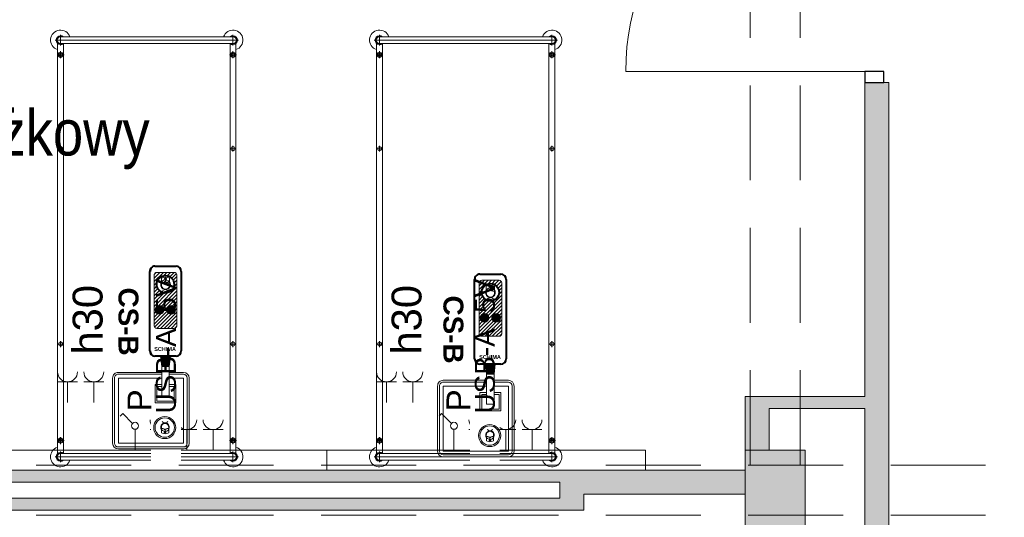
# Model space of a CAD drawing. Header units: centimetres. Extents: x -1253 to 21770, y -8842 to 3590.
# Tile 5 of 120: x -992 to -498, y 395 to 644. Entities that reach past the tile are written whole.
import ezdxf

# ---------------------------------------------------------------- set-up
doc = ezdxf.new("R2010")
doc.units = ezdxf.units.CM
for name, pattern in [('Dash', [60, 30, -30]), ('Hidden', [71.4375, 47.625, -23.8125]), ('Ukryte', [71.438, 47.625, -23.813])]:
    doc.linetypes.add(name, pattern=pattern)
for name, color, linetype, lineweight in [('A-ANNO-NOTE', 131, 'Continuous', 9), ('A-AREA-IDEN', 2, 'Continuous', 13), ('A-DETL', 90, 'Continuous', 9), ('A-DETL-GENF', 92, 'Continuous', 9), ('A-DETL-HDLN', 90, 'Ukryte', 9), ('A-DETL-MEDM', 33, 'Continuous', 13), ('A-DOOR', 31, 'Continuous', 13), ('A-WALL', 113, 'Continuous', 13), ('A-WALL-PATT', 111, 'Continuous', 13), ('I-FURN', 30, 'Continuous', 9), ('PRZYW_Elementy_inst_przyw', 7, 'Continuous', 9), ('Q-SPCQ', 91, 'Continuous', 9), ('S-COLS', 52, 'Continuous', 13)]:
    doc.layers.add(name, color=color, linetype=linetype, lineweight=lineweight)
doc.styles.add('adam', font='arialbd.ttf')
doc.styles.add('Arial_11', font='arial.ttf', dxfattribs={"width": 0.85, "height": 23})
doc.styles.add('Arial_4', font='arial.ttf', dxfattribs={"height": 10})
doc.styles.add('Arial_5', font='arial.ttf', dxfattribs={"height": 12})
doc.styles.add('Arial_6', font='arial.ttf', dxfattribs={"height": 15})

# ---------------------------------------------------------------- blocks, each defined once
blk = doc.blocks.new('M_Concrete-rengular-Column - 300 x 400mm-1795933-6_piętro IV __13_80 m_ - stan projektowany')
at = {"layer": 'S-COLS', "lineweight": 9}
blk.add_hatch(color=254, dxfattribs=at).paths.add_polyline_path([(15, -20), (15, 20), (-15, 20), (-15, -20)], flags=0)
for p, q in [((15, 20), (-15, 20)), ((-15, 20), (-15, -20)), ((15, -20), (15, 20)), ((-15, -20), (15, -20))]:
    blk.add_line(p, q, dxfattribs=at)
blk = doc.blocks.new('łóżko 195x90 typ FAMED _102039_ - łóżko 195x90 typ FAMED _102039_-1233017-6_piętro IV __13_80 m_ - stan projektowany')
at = {"layer": 'I-FURN'}
for p, q in [((45.97, 104.25), (-45.98, 104.25)), ((-43.25, 101.53), (-43.25, 106.98)), ((-43.25, 105.95), (43.25, 105.95)), ((43.25, 101.53), (43.25, 106.98)), ((-44.75, -103.1), (-44.75, 102.61)), ((-43.25, 102.55), (43.25, 102.55)), ((-41.75, 102.55), (-41.75, -103.1)), ((41.75, 102.61), (41.75, -103.05)), ((44.75, -103.1), (44.75, 102.61)), ((-45, 96.93), (-41.5, 96.93)), ((-43.25, 95.18), (-43.25, 98.68)), ((45, 96.93), (41.5, 96.93)), ((43.25, 95.18), (43.25, 98.68)), ((-44.75, 49.81), (-41.75, 49.81)), ((-43.25, 48.31), (-43.25, 51.31)), ((44.75, 49.81), (41.75, 49.81)), ((43.25, 48.31), (43.25, 51.31)), ((-44.75, -48.19), (-41.75, -48.19)), ((-43.25, -49.69), (-43.25, -46.69)), ((44.75, -48.19), (41.75, -48.19)), ((43.25, -49.69), (43.25, -46.69)), ((-45, -96.6), (-41.5, -96.6)), ((-43.25, -94.85), (-43.25, -98.35)), ((45, -96.6), (41.5, -96.6)), ((43.25, -94.85), (43.25, -98.35)), ((-43.25, -102.02), (-43.25, -107.47)), ((-43.25, -103.05), (43.25, -103.05)), ((43.25, -102.02), (43.25, -107.47)), ((-45.98, -104.75), (45.97, -104.75)), ((-43.25, -106.45), (43.25, -106.45))]:
    blk.add_line(p, q, dxfattribs=at)
for centre, radius in [((-43.25, 96.93), 1.25), ((-43.25, 96.93), 0.8), ((43.25, 96.93), 1.25), ((43.25, 96.93), 0.8), ((-43.25, 49.81), 1), ((43.25, 49.81), 1), ((-43.25, -48.19), 1), ((43.25, -48.19), 1), ((-43.25, -96.6), 1.25), ((-43.25, -96.6), 0.8), ((43.25, -96.6), 1.25), ((43.25, -96.6), 0.8)]:
    blk.add_circle(centre, radius, dxfattribs=at)
for centre, radius, start, end in [((-43.25, 104.25), 5, 19.8769, 252.5424), ((43.25, 104.25), 5, 287.4576, 160.1231), ((-43.25, 104.25), 2.23, 49.8221, 310.1779), ((-43.25, 104.25), 1.93, 62.0207, 297.9793), ((-43.25, 104.25), 1.7, 90, 270), ((43.25, 104.25), 2.23, 229.8221, 130.1779), ((43.25, 104.25), 1.93, 242.0207, 117.9793), ((43.25, 104.25), 1.7, 270, 90), ((-43.25, -104.75), 5, 107.4576, 340.1231), ((-43.25, -104.75), 2.23, 47.6113, 310.1779), ((-43.25, -104.75), 1.93, 62.0207, 297.9793), ((-43.25, -104.75), 1.7, 90, 270), ((43.25, -104.75), 5, 199.8769, 72.5424), ((43.25, -104.75), 2.23, 229.8221, 130.1779), ((43.25, -104.75), 1.93, 242.0207, 117.9793), ((43.25, -104.75), 1.7, 270, 90)]:
    blk.add_arc(centre, radius, start, end, dxfattribs=at)
blk = doc.blocks.new('Panel Gazowo Oswietleniowy 2 - Type 1-2423792-6_piętro IV __13_80 m_ - stan projektowany')
at = {"layer": 'Q-SPCQ'}
for p, q in [((-112.5, 47.33), (-102.5, 47.33)), ((-107.5, 47.33), (-107.5, 37)), ((-99.33, 47.33), (-89.33, 47.33)), ((-94.33, 47.33), (-94.33, 37)), ((47.5, 47.33), (57.5, 47.33)), ((52.5, 47.33), (52.5, 37)), ((60.67, 47.33), (70.67, 47.33)), ((65.67, 47.33), (65.67, 37)), ((-79.82, 31.43), (-81.13, 30.12)), ((-74.88, 26.48), (-79.82, 31.43)), ((80.18, 31.43), (78.87, 30.12)), ((85.12, 26.48), (80.18, 31.43)), ((-73.64, 13), (-73.64, 23.5)), ((-66.13, 23.33), (-56.13, 23.33)), ((-61.13, 23.33), (-61.13, 13)), ((-52.67, 23.33), (-42.67, 23.33)), ((-47.67, 23.33), (-47.67, 13)), ((-39.5, 23.33), (-29.5, 23.33)), ((-34.5, 23.33), (-34.5, 13)), ((86.36, 13), (86.36, 23.5)), ((93.87, 23.33), (103.87, 23.33)), ((98.87, 23.33), (98.87, 13)), ((107.33, 23.33), (117.33, 23.33)), ((112.33, 23.33), (112.33, 13)), ((120.5, 23.33), (130.5, 23.33)), ((125.5, 23.33), (125.5, 13)), ((-157.5, 3), (-157.5, 13)), ((-157.5, 13), (182.5, 13)), ((182.5, 13), (182.5, 3))]:
    blk.add_line(p, q, dxfattribs=at)
for centre in [(-73.64, 25.25), (86.36, 25.25)]:
    blk.add_circle(centre, 1.75, dxfattribs=at)
for centre, end in [((-107.5, 52.33), 0), ((-94.33, 52.33), 0), ((52.5, 52.33), 0), ((65.67, 52.33), 0), ((-61.13, 28.33), 360), ((-47.67, 28.33), 360), ((-34.5, 28.33), 360), ((98.87, 28.33), 360), ((112.33, 28.33), 360), ((125.5, 28.33), 360)]:
    blk.add_arc(centre, 5, 180, end, dxfattribs=at)
blk = doc.blocks.new('DRZWI 1S - automatyczna etykieta - Drzwi 120-2386914-6_piętro IV __13_80 m_ - stan projektowany')
at = {"layer": 'A-DETL-GENF'}
for p, q in [((-65.5, 3.5), (-60, 3.5)), ((-65.5, -6), (-65.5, 3.5)), ((-60, 3.5), (-60, -6)), ((60, 3.5), (65.5, 3.5)), ((60, -6), (60, 3.5)), ((65.5, 3.5), (65.5, -6)), ((-60, -6), (-65.5, -6)), ((65.5, -6), (60, -6))]:
    blk.add_line(p, q, dxfattribs=at)
at = {"layer": 'A-DETL-MEDM', "lineweight": 25}
for p, q in [((-65.5, -6), (-65.5, 3.5)), ((-65.5, 3.5), (-60, 3.5)), ((-60, 3.5), (-60, -6)), ((60, 3.5), (60, -6)), ((65.5, 3.5), (60, 3.5)), ((65.5, -6), (65.5, 3.5)), ((-60, -6), (-65.5, -6)), ((60, -6), (65.5, -6))]:
    blk.add_line(p, q, dxfattribs=at)
at = {"layer": 'A-DOOR'}
blk.add_line((60, -6), (60, -126), dxfattribs=at)
blk.add_arc((60, -6), 120, 180, 270, dxfattribs=at)
blk = doc.blocks.new('Ikona')
at = {"layer": 'PRZYW_Elementy_inst_przyw'}
h = blk.add_hatch(color=1, dxfattribs=at)
h.dxf.hatch_style = 1
h.paths.add_polyline_path([(-1065.97, 3801.31), (-1066.17, 3801.31), (-1066.17, 3801.08), (-1065.97, 3801.08)])
h.paths.add_polyline_path([(-1065.97, 3801.08), (-1066.17, 3801.08), (-1066.17, 3800.87), (-1065.97, 3800.87)])
h.paths.add_polyline_path([(-1065.74, 3801.08), (-1065.97, 3801.08), (-1065.97, 3800.87), (-1065.74, 3800.87)])
h.paths.add_polyline_path([(-1066.17, 3801.08), (-1066.41, 3801.08), (-1066.41, 3800.87), (-1066.17, 3800.87)])
h.paths.add_polyline_path([(-1065.97, 3800.87), (-1066.17, 3800.87), (-1066.17, 3800.64), (-1065.97, 3800.64)])
at = {"layer": 'PRZYW_Elementy_inst_przyw', "color": 1}
for p, q in [((-1067.65, 3799.71), (-1067.65, 3801.21)), ((-1064.49, 3799.71), (-1064.49, 3801.21))]:
    blk.add_line(p, q, dxfattribs=at)
for points in [[(-1065.74, 3801.08), (-1065.74, 3800.87), (-1066.41, 3800.87), (-1066.41, 3801.08)], [(-1066.17, 3801.31), (-1065.97, 3801.31), (-1065.97, 3800.64), (-1066.17, 3800.64)]]:
    blk.add_lwpolyline(points, close=True, dxfattribs=at)
for centre, radius, start, end in [((-1066.07, 3798.74), 1.85, 31.7978, 276.8309), ((-1066.07, 3798.03), 3.55, 63.5398, 116.4602), ((-1066.07, 3798.72), 1.65, 89.6447, 89.8927), ((-1066.06, 3798.68), 1.6, 156.7793, 23.2207), ((-1066.07, 3795.45), 1.43, 32.8175, 147.1825), ((-1066.08, 3798.74), 1.86, 277.2029, 31.4258)]:
    blk.add_arc(centre, radius, start, end, dxfattribs=at)
at = {"layer": 'PRZYW_Elementy_inst_przyw', "color": 1, "lineweight": 5}
for centre, start, end in [((-1067.2, 3800.4), 253.1892, 358.3615), ((-1064.92, 3800.4), 181.6385, 286.8108)]:
    blk.add_arc(centre, 1.14, start, end, dxfattribs=at)
blk = doc.blocks.new('CS-B')
at = {"layer": 'PRZYW_Elementy_inst_przyw', "lineweight": 5}
for color, points in [(252, [(-9.2, -41.4), (-5.42, -41.4), (-4.88, -46.5), (-9.75, -46.5)]), (256, [(-2.15, -69.7, 1), (-6.52, -69.7, 1)])]:
    blk.add_hatch(color=color, dxfattribs=at).paths.add_polyline_path(points)
h = blk.add_hatch(dxfattribs=at)
h.set_pattern_fill('ANSI31', color=252, scale=0.395406, angle=180, style=0)
h.set_pattern_definition([(225, (-523.8423, 9872.2787), (0.88771144, -0.88771144), [])])
h.paths.add_polyline_path([(-11.68, -60.46), (-2.94, -60.46, -0.414214), (-1.62, -61.77), (-1.62, -87.24, -0.414214), (-2.94, -88.55), (-11.68, -88.55, -0.414214), (-13, -87.24), (-13, -61.77, -0.414214)])
h.paths.add_polyline_path([(-2.96, -82.55, 1), (-11.66, -82.55, 1)], flags=16)
h.paths.add_polyline_path([(-2.15, -69.7, 1), (-6.52, -69.7, 1)], flags=16)
h.paths.add_polyline_path([(-9.41, -83.63, 1.700181), (-7.33, -79.89, 0.030049), (-7.62, -79.91, 0.544216)], flags=0)
h.paths.add_polyline_path([(-5.4, -83.1, 1.517175), (-9.28, -83.1, -0.49408), (-7.34, -84.49, -0.49408)], flags=0)
h.paths.add_polyline_path([(-7.77, -85.42), (-7.46, -85.42), (-7.46, -85.73), (-7.19, -85.73), (-7.19, -85.42), (-6.88, -85.42), (-6.88, -85.16), (-7.19, -85.16), (-7.19, -84.85), (-7.46, -84.85), (-7.46, -85.16), (-7.77, -85.16)], flags=0)
h = blk.add_hatch(color=256, dxfattribs=at)
edge = h.paths.add_edge_path()
edge.add_arc((-10.15, -69.7), 2.18, 0, 360)
at = {"layer": 'PRZYW_Elementy_inst_przyw'}
for p, q in [((16.32, 0), (-16.32, 0)), ((-19.2, -2.88), (-19.2, -22.6)), ((-18.24, -2.88), (-18.24, -22.35)), ((18.24, -2.88), (18.24, -35.52)), ((19.2, -35.52), (19.2, -2.88)), ((-19.2, -22.6), (-19.2, -35.52)), ((-18.24, -22.35), (-18.24, -35.52)), ((-16.32, -37.44), (-9.2, -37.44)), ((-16.32, -38.4), (-9.2, -38.4)), ((-5.42, -37.44), (16.32, -37.44)), ((-5.42, -38.4), (16.32, -38.4))]:
    blk.add_line(p, q, dxfattribs=at)
at = {"layer": 'PRZYW_Elementy_inst_przyw', "color": 0}
blk.add_line((-16.32, -0.96), (16.32, -0.96), dxfattribs=at)
at = {"layer": 'PRZYW_Elementy_inst_przyw', "color": 252}
for p, q in [((-9.75, -46.5), (-9.2, -41.4)), ((-5.91, -41.4), (-8.71, -41.4)), ((-4.88, -46.5), (-5.42, -41.4))]:
    blk.add_line(p, q, dxfattribs=at)
at = {"layer": 'PRZYW_Elementy_inst_przyw', "lineweight": 40}
for p, q in [((-15.24, -89), (-15.24, -49.13)), ((-12.6, -46.5), (-2.02, -46.5)), ((0.62, -49.13), (0.62, -89)), ((-2.02, -91.64), (-12.6, -91.64))]:
    blk.add_line(p, q, dxfattribs=at)
at = {"layer": 'PRZYW_Elementy_inst_przyw', "color": 7}
for points in [[(-16.32, -21.91), (-16.32, -2.88), (16.32, -2.88), (16.32, -35.52), (-5.42, -35.52)], [(-9.2, -35.52), (-16.32, -35.52), (-16.32, -21.91)]]:
    blk.add_lwpolyline(points, dxfattribs=at)
at = {"layer": 'PRZYW_Elementy_inst_przyw', "linetype": 'Continuous', "lineweight": 5}
blk.add_lwpolyline([(-9.2, -32.3), (-12.52, -32.3), (-12.52, -23.11), (-2.09, -23.11), (-2.09, -32.3), (-5.42, -32.3)], dxfattribs=at)
at = {"layer": 'PRZYW_Elementy_inst_przyw', "linetype": 'Hidden', "lineweight": 5}
blk.add_lwpolyline([(-9.2, -31.34), (-11.63, -31.34), (-11.63, -23.97), (-2.99, -23.97), (-2.99, -31.34), (-5.42, -31.34)], dxfattribs=at)
at = {"layer": 'PRZYW_Elementy_inst_przyw', "lineweight": 5}
blk.add_lwpolyline([(-9.2, -26.45), (-5.42, -26.45), (-5.42, -41.4), (-9.2, -41.4)], close=True, dxfattribs=at)
at = {"layer": 'PRZYW_Elementy_inst_przyw'}
blk.add_lwpolyline([(-2.94, -60.46, -0.414214), (-1.62, -61.77), (-1.62, -87.24, -0.414214), (-2.94, -88.55), (-11.68, -88.55, -0.414214), (-13, -87.24), (-13, -61.77, -0.414214), (-11.68, -60.46)], format="xyb", close=True, dxfattribs=at)
at = {"layer": 'PRZYW_Elementy_inst_przyw', "lineweight": 5}
for radius in [5.55, 4.87]:
    blk.add_circle((-6.96, -10.7), radius, dxfattribs=at)
at = {"layer": 'PRZYW_Elementy_inst_przyw'}
for centre in [(-10.15, -69.7), (-4.34, -69.7)]:
    blk.add_circle(centre, 2.18, dxfattribs=at)
at = {"layer": 'PRZYW_Elementy_inst_przyw', "lineweight": 40}
blk.add_circle((-7.31, -82.55), 4.35, dxfattribs=at)
at = {"layer": 'PRZYW_Elementy_inst_przyw'}
for centre, radius, start, end in [((-16.32, -2.88), 2.88, 90, 180), ((16.32, -2.88), 2.88, 0, 90), ((-16.32, -35.52), 2.88, 180, 270), ((-16.32, -35.52), 1.92, 180, 270), ((16.32, -35.52), 2.88, 270, 0), ((16.32, -35.52), 1.92, 270, 0)]:
    blk.add_arc(centre, radius, start, end, dxfattribs=at)
at = {"layer": 'PRZYW_Elementy_inst_przyw', "color": 0}
for centre, start, end in [((-16.32, -2.88), 90, 180), ((16.32, -2.88), 0, 90)]:
    blk.add_arc(centre, 1.92, start, end, dxfattribs=at)
at = {"layer": 'PRZYW_Elementy_inst_przyw', "lineweight": 40}
for centre, start, end in [((-12.6, -49.13), 90, 180), ((-2.02, -49.13), 0, 90), ((-12.6, -89), 180, 270), ((-2.02, -89), 270, 0)]:
    blk.add_arc(centre, 2.64, start, end, dxfattribs=at)
at = {"layer": 'PRZYW_Elementy_inst_przyw', "lineweight": 5, "xscale": 1.155937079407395, "yscale": 1.155937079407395, "zscale": 1.155937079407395}
blk.add_blockref('Ikona', (1225.21, -4402), dxfattribs=at)
at = {"layer": 'PRZYW_Elementy_inst_przyw', "lineweight": 5, "xscale": 1.318019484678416, "yscale": 1.318019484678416, "zscale": 1.318019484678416, "rotation": 180}
blk.add_blockref('Ikona', (-1412.43, 4924.47), dxfattribs=at)
at = {"layer": 'PRZYW_Elementy_inst_przyw', "insert": (-1.67, -51.05), "char_height": 3.295, "width": 10.5574, "attachment_point": 1, "rotation": 180, "style": 'adam'}
blk.add_mtext('{\\H0.6x;SCHIMA}', dxfattribs=at)
at = {"layer": 'PRZYW_Elementy_inst_przyw', "lineweight": 5, "insert": (6.26, -80.92), "char_height": 2.5, "width": 68.9633, "attachment_point": 1, "rotation": 90, "style": 'adam'}
blk.add_mtext('{\\H4x;CS-B}', dxfattribs=at)

msp = doc.modelspace()

# ---------------------------------------------------------------- hatches: boundary and pattern name
at = {"layer": 'A-WALL-PATT'}
h = msp.add_hatch(color=9, dxfattribs=at)
h.paths.add_polyline_path([(-567.62, 132.33), (-555.62, 132.33), (-555.62, 152.33), (-567.62, 152.33)], flags=0)
h.paths.add_polyline_path([(-558.12, 283.83), (-555.62, 283.83), (-555.62, 612.83), (-567.62, 612.83), (-567.62, 283.83)], flags=0)
h.paths.add_polyline_path([(-555.62, 743.83), (-555.62, 1032.83), (-567.62, 1032.83), (-567.62, 743.83), (-558.12, 743.83)], flags=0)
h.paths.add_polyline_path([(-555.62, 1163.83), (-555.62, 1383.33), (-567.62, 1383.33), (-567.62, 1163.83), (-558.12, 1163.83)], flags=0)
for points in [[(-625.32, 428.33), (-615.62, 428.33), (-615.62, 455.33), (-627.62, 455.33), (-627.62, 428.33)], [(-615.62, 449.33), (-567.62, 449.33), (-567.62, 455.33), (-615.62, 455.33)], [(-720.62, 412.33), (-720.62, 418.33), (-1197.62, 418.33), (-1197.62, 412.33), (-1083.22, 412.33)], [(-719.31, 406.33), (-627.62, 406.33), (-627.62, 418.33), (-720.62, 418.33), (-720.62, 406.33)], [(-720.62, 398.33), (-708.62, 398.33), (-708.62, 406.33), (-720.62, 406.33), (-720.62, 404.33)], [(-720.62, 398.33), (-720.62, 404.33), (-1197.62, 404.33), (-1197.62, 398.33), (-1083.22, 398.33)]]:
    msp.add_hatch(color=9, dxfattribs=at).paths.add_polyline_path(points, flags=0)

# ---------------------------------------------------------------- linework, layer by layer
at = {"layer": 'A-DETL', "linetype": 'Dash', "lineweight": 25}
msp.add_open_spline([(-561.62, 233.02), (-511.61, 233.02), (-497.78, 233.02), (-439.12, 233.02), (-439.12, 251.36), (-439.12, 296.62), (-439.12, 1289.33), (-439.12, 1326.28), (-439.12, 1329.11), (-439.12, 1432.79), (-439.12, 1435.62), (-439.12, 1472.57), (-476.08, 1472.57), (-478.91, 1472.57), (-555.62, 1472.57)], degree=3, knots=[0, 0, 0, 0, 1.339676, 2.332925, 3.669947, 15.221807, 26.977257, 38.268666, 39.837617, 41.033347, 42.602298, 43.441538, 44.280778, 45.554838, 45.554838, 45.554838, 45.554838], dxfattribs=at)
at = {"layer": 'A-DETL-HDLN'}
for p, q in [((-625.12, 420.83), (-625.12, 2793.33)), ((-600.12, 420.83), (-600.12, 2793.33)), ((-1197.62, 395.83), (1172.38, 395.83))]:
    msp.add_line(p, q, dxfattribs=at)
at = {"layer": 'A-WALL', "lineweight": 9}
for p, q in [((-567.62, 612.83), (-567.62, 455.33)), ((-555.62, 612.83), (-558.12, 612.83)), ((-555.62, 283.83), (-555.62, 612.83)), ((-627.62, 455.33), (-627.62, 428.33)), ((-567.62, 455.33), (-627.62, 455.33)), ((-615.62, 428.33), (-615.62, 449.33)), ((-615.62, 449.33), (-567.62, 449.33)), ((-567.62, 449.33), (-567.62, 367.33)), ((-627.62, 418.33), (-1197.62, 418.33)), ((-1197.62, 412.33), (-720.62, 412.33)), ((-720.62, 412.33), (-720.62, 404.33)), ((-708.62, 406.33), (-627.62, 406.33)), ((-708.62, 398.33), (-708.62, 406.33)), ((-720.62, 404.33), (-1197.62, 404.33)), ((-1197.62, 398.33), (-708.62, 398.33))]:
    msp.add_line(p, q, dxfattribs=at)

# ---------------------------------------------------------------- block references
at = {"layer": 'A-DOOR', "rotation": 269.9999999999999}
msp.add_blockref('DRZWI 1S - automatyczna etykieta - Drzwi 120-2386914-6_piętro IV __13_80 m_ - stan projektowany', (-561.62, 678.33), dxfattribs=at)
at = {"layer": 'I-FURN'}
for p in [(-927.87, 529.77), (-767.87, 529.77)]:
    msp.add_blockref('łóżko 195x90 typ FAMED _102039_ - łóżko 195x90 typ FAMED _102039_-1233017-6_piętro IV __13_80 m_ - stan projektowany', p, dxfattribs=at)
at = {"layer": 'Q-SPCQ'}
for p in [(-1020.12, 415.33), (-860.12, 415.33)]:
    msp.add_blockref('Panel Gazowo Oswietleniowy 2 - Type 1-2423792-6_piętro IV __13_80 m_ - stan projektowany', p, dxfattribs=at)
at = {"layer": 'S-COLS', "lineweight": 9}
msp.add_blockref('M_Concrete-rengular-Column - 300 x 400mm-1795933-6_piętro IV __13_80 m_ - stan projektowany', (-612.62, 408.33), dxfattribs=at)

# ---------------------------------------------------------------- next in the draw order: texts
at = {"layer": 'A-ANNO-NOTE', "lineweight": 13, "rotation": 90, "line_spacing_factor": 0.936439, "bg_fill": 3, "box_fill_scale": 1.25, "bg_fill_color": 256, "bg_fill_true_color": 13158600, "bg_fill_transparency": 0}
for s, insert, char_height, width, attachment_point, style in [('\\pxqc,t12.7,25.4,38.1,50.8,63.5,76.2,88.9,101.6,114.3,127,139.7,152.4,165.1,177.8,190.5,203.2,215.9,228.6,241.3,254,266.7,279.4,292.1,304.8,317.5,330.2,342.9,355.6,368.3,381,393.7,406.4;{USB-A  5V}', (-918.2, 480.56), 10, 113.1, 5, 'Arial_4'), ('\\pxqc,t12.7,25.4,38.1,50.8,63.5,76.2,88.9,101.6,114.3,127,139.7,152.4,165.1,177.8,190.5,203.2,215.9,228.6,241.3,254,266.7,279.4,292.1,304.8,317.5,330.2,342.9,355.6,368.3,381,393.7,406.4;{USB-A  5V}', (-758.2, 480.56), 10, 113.1, 5, 'Arial_4'), ('\\pxt8.46667,16.93333,25.4,33.86667,42.33333,50.8,59.26667,67.73333,76.2,84.66667,93.13333,101.6,110.06667,118.53333,127,135.46667,143.93333,152.4,160.86667,169.33333,177.8,186.26667,194.73333,203.2,211.66667,220.13333,228.6,237.06667,245.53333,254,262.46667,270.93333;{h30}', (-965.06, 476.27), 15, 36.764, 1, 'Arial_6'), ('\\pxt8.46667,16.93333,25.4,33.86667,42.33333,50.8,59.26667,67.73333,76.2,84.66667,93.13333,101.6,110.06667,118.53333,127,135.46667,143.93333,152.4,160.86667,169.33333,177.8,186.26667,194.73333,203.2,211.66667,220.13333,228.6,237.06667,245.53333,254,262.46667,270.93333;{h30}', (-805.06, 476.27), 15, 36.764, 1, 'Arial_6')]:
    msp.add_mtext(s, dxfattribs=dict(at, insert=insert, char_height=char_height, width=width, attachment_point=attachment_point, style=style))

# ---------------------------------------------------------------- next in the draw order: block references
at = {"layer": 'PRZYW_Elementy_inst_przyw', "lineweight": 5, "rotation": 180}
msp.add_blockref('CS-B', (-762.8, 425), dxfattribs=at)

# ---------------------------------------------------------------- next in the draw order: texts
at = {"layer": 'A-ANNO-NOTE', "lineweight": 13, "insert": (-965.06, 476.27), "char_height": 15, "width": 36.764, "attachment_point": 1, "rotation": 90, "line_spacing_factor": 0.936439, "style": 'Arial_6', "bg_fill": 3, "box_fill_scale": 1.25, "bg_fill_color": 256, "bg_fill_true_color": 13158600, "bg_fill_transparency": 0}
msp.add_mtext('\\pxt8.46667,16.93333,25.4,33.86667,42.33333,50.8,59.26667,67.73333,76.2,84.66667,93.13333,101.6,110.06667,118.53333,127,135.46667,143.93333,152.4,160.86667,169.33333,177.8,186.26667,194.73333,203.2,211.66667,220.13333,228.6,237.06667,245.53333,254,262.46667,270.93333;{h30}', dxfattribs=at)
at = {"layer": 'A-ANNO-NOTE', "lineweight": 13, "char_height": 12, "width": 12.019, "attachment_point": 5, "rotation": 90, "line_spacing_factor": 0.936439, "style": 'Arial_5'}
for insert in [(-931.52, 453.32), (-771.52, 453.32)]:
    msp.add_mtext('\\pxqc,t10.58333,21.16667,31.75,42.33333,52.91667,63.5,74.08333,84.66667,95.25,105.83333,116.41667,127,137.58333,148.16667,158.75,169.33333,179.91667,190.5,201.08333,211.66667,222.25,232.83333,243.41667,254,264.58333,275.16667,285.75,296.33333,306.91667,317.5,328.08333,338.66667;{P}', dxfattribs=dict(at, insert=insert))

# ---------------------------------------------------------------- next in the draw order: texts
at = {"layer": 'A-ANNO-NOTE', "lineweight": 13, "insert": (-918.2, 480.56), "char_height": 10, "width": 113.1, "attachment_point": 5, "rotation": 90, "line_spacing_factor": 0.936439, "style": 'Arial_4', "bg_fill": 3, "box_fill_scale": 1.25, "bg_fill_color": 256, "bg_fill_true_color": 13158600, "bg_fill_transparency": 0}
msp.add_mtext('\\pxqc,t12.7,25.4,38.1,50.8,63.5,76.2,88.9,101.6,114.3,127,139.7,152.4,165.1,177.8,190.5,203.2,215.9,228.6,241.3,254,266.7,279.4,292.1,304.8,317.5,330.2,342.9,355.6,368.3,381,393.7,406.4;{USB-A  5V}', dxfattribs=at)

# ---------------------------------------------------------------- next in the draw order: linework, layer by layer
at = {"layer": 'A-DETL-HDLN'}
msp.add_line((-1197.62, 420.83), (1172.38, 420.83), dxfattribs=at)

# ---------------------------------------------------------------- next in the draw order: block references
at = {"layer": 'PRZYW_Elementy_inst_przyw', "lineweight": 5, "rotation": 180}
msp.add_blockref('CS-B', (-925.8, 429), dxfattribs=at)

# ---------------------------------------------------------------- next in the draw order: texts
at = {"layer": 'A-ANNO-NOTE', "lineweight": 13, "insert": (-931.52, 453.32), "char_height": 12, "width": 12.019, "attachment_point": 5, "rotation": 90, "line_spacing_factor": 0.936439, "style": 'Arial_5'}
msp.add_mtext('\\pxqc,t10.58333,21.16667,31.75,42.33333,52.91667,63.5,74.08333,84.66667,95.25,105.83333,116.41667,127,137.58333,148.16667,158.75,169.33333,179.91667,190.5,201.08333,211.66667,222.25,232.83333,243.41667,254,264.58333,275.16667,285.75,296.33333,306.91667,317.5,328.08333,338.66667;{P}', dxfattribs=at)
at = {"layer": 'A-AREA-IDEN', "color": 0, "insert": (-1085.76, 539.92), "char_height": 23, "width": 156.91, "attachment_point": 7, "line_spacing_factor": 0.936439, "style": 'Arial_11'}
msp.add_mtext('\\pt84.99995,169.9999,255.00008,340.00003,424.99998,509.99993,595.00011,680.00006,765.00001,849.99996,934.99991,1020.00009,1105.00004,1189.99999,1274.99994,1359.99989,1445.00007,1530.00002,1614.99997,1699.99992,1785.0001,1870.00005,1955,2039.99995,2124.9999,2210.00008,2295.00003,2379.99998,2464.99993,2550.00011,2635.00006,2720.00001;Pok. łóżkowy\\P3os.', dxfattribs=at)

doc.saveas('drawing.dxf')
